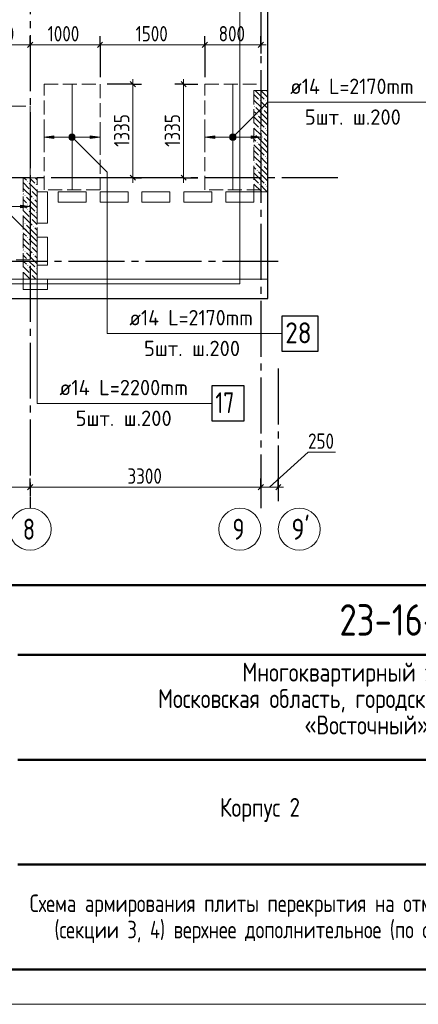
# Model space of a CAD drawing. Header units: millimetres. Extents: x 0 to 43617, y 0 to 59400.
# Tile 11 of 29: x 29525 to 35226, y 0 to 14092. Entities that reach past the tile are written whole.
import ezdxf

# ---------------------------------------------------------------- set-up
doc = ezdxf.new("R2010")
doc.units = ezdxf.units.MM
doc.linetypes.add('______2', pattern=[270, 200, -70])
doc.linetypes.add('______5', pattern=[1100, 800, -100, 100, -100])
for name, color, linetype, lineweight in [('Standard', 7, 'Continuous', 25), ('ДОП Верх по У', 7, 'Continuous', 25), ('ЖБ Пилон', 180, 'Continuous', 25), ('Оси', 40, '______5', 18), ('Позиционная метка номер позиции', 7, 'Continuous', 13), ('Примечания', 7, 'Continuous', 25)]:
    doc.layers.add(name, color=color, linetype=linetype, lineweight=lineweight)
doc.layers.add('ЖБ Перекрытие верхний уровень', color=7, linetype='Continuous', lineweight=25, true_color=0xe0e0ff)
doc.styles.add('GOST 2.304-81', font='txt')
doc.styles.add('ISOCPEUR', font='txt')

msp = doc.modelspace()

# ---------------------------------------------------------------- hatches: boundary and pattern name
at = {"layer": 'ДОП Верх по У', "linetype": 'Continuous', "lineweight": 13, "transparency": 33554687}
for points in [[(30014, 12391), (29874, 12411), (30014, 12431)], [(32314, 12391), (32174, 12411), (32314, 12431)]]:
    msp.add_hatch(color=7, dxfattribs=at).paths.add_polyline_path(points, flags=16)
for points in [[(30242, 12392), (30242, 12430), (30236, 12411)], [(30242, 12430), (30255, 12379), (30255, 12443)], [(30242, 12430), (30242, 12392), (30255, 12379)], [(30255, 12443), (30274, 12374), (30274, 12449)], [(30255, 12443), (30255, 12379), (30274, 12374)], [(30274, 12449), (30274, 12374), (30293, 12379)], [(30274, 12449), (30293, 12379), (30293, 12443)], [(30293, 12443), (30293, 12379), (30306, 12392)], [(30293, 12443), (30306, 12392), (30306, 12430)], [(30306, 12430), (30306, 12392), (30311, 12411)], [(30534, 12391), (30674, 12411), (30534, 12431)], [(32542, 12392), (32542, 12430), (32536, 12411)], [(32542, 12430), (32555, 12379), (32555, 12443)], [(32542, 12430), (32542, 12392), (32555, 12379)], [(32555, 12443), (32574, 12374), (32574, 12449)], [(32555, 12443), (32555, 12379), (32574, 12374)], [(32574, 12449), (32574, 12374), (32593, 12379)], [(32574, 12449), (32593, 12379), (32593, 12443)], [(32593, 12443), (32593, 12379), (32606, 12392)], [(32593, 12443), (32606, 12392), (32606, 12430)], [(32606, 12430), (32606, 12392), (32611, 12411)], [(32834, 12391), (32974, 12411), (32834, 12431)], [(29534, 11398), (29674, 11418), (29534, 11438)]]:
    msp.add_hatch(color=7, dxfattribs=at).paths.add_polyline_path(points)
at = {"layer": 'ЖБ Пилон', "linetype": 'Continuous', "lineweight": 18, "transparency": 33554687}
for points in [[(32874, 12853), (32881, 12860), (32887, 12853), (32881, 12847)], [(32954, 12933), (32961, 12940), (32967, 12933), (32961, 12927)], [(33034, 12933), (33041, 12940), (33047, 12933), (33041, 12927)], [(32914, 12733), (32921, 12740), (32927, 12733), (32921, 12727)], [(32994, 12813), (33001, 12820), (33007, 12813), (33001, 12807)], [(32874, 12453), (32881, 12460), (32887, 12453), (32881, 12447)], [(32954, 12533), (32961, 12540), (32967, 12533), (32961, 12527)], [(32994, 12413), (33001, 12420), (33007, 12413), (33001, 12407)], [(33034, 12533), (33041, 12540), (33047, 12533), (33041, 12527)], [(32914, 12333), (32921, 12340), (32927, 12333), (32921, 12327)], [(32954, 12133), (32961, 12140), (32967, 12133), (32961, 12127)], [(33034, 12133), (33041, 12140), (33047, 12133), (33041, 12127)], [(32874, 12053), (32881, 12060), (32887, 12053), (32881, 12047)], [(32994, 12013), (33001, 12020), (33007, 12013), (33001, 12007)], [(32914, 11933), (32921, 11940), (32927, 11933), (32921, 11927)], [(29634, 11773), (29641, 11780), (29647, 11773), (29641, 11767)], [(29754, 11733), (29761, 11740), (29767, 11733), (29761, 11727)], [(32954, 11733), (32961, 11740), (32967, 11733), (32961, 11727)], [(33034, 11733), (33041, 11740), (33047, 11733), (33041, 11727)], [(29594, 11573), (29601, 11580), (29607, 11573), (29601, 11567)], [(29674, 11653), (29681, 11660), (29687, 11653), (29681, 11647)], [(32874, 11653), (32881, 11660), (32887, 11653), (32881, 11647)], [(29634, 11453), (29641, 11460), (29647, 11453), (29641, 11447)], [(29714, 11533), (29721, 11540), (29727, 11533), (29721, 11527)], [(29634, 11373), (29641, 11380), (29647, 11373), (29641, 11367)], [(29754, 11333), (29761, 11340), (29767, 11333), (29761, 11327)], [(29594, 11173), (29601, 11180), (29607, 11173), (29601, 11167)], [(29674, 11253), (29681, 11260), (29687, 11253), (29681, 11247)], [(29714, 11133), (29721, 11140), (29727, 11133), (29721, 11127)], [(29634, 11053), (29641, 11060), (29647, 11053), (29641, 11047)], [(29634, 10973), (29641, 10980), (29647, 10973), (29641, 10967)], [(29674, 10853), (29681, 10860), (29687, 10853), (29681, 10847)], [(29754, 10933), (29761, 10940), (29767, 10933), (29761, 10927)], [(29594, 10773), (29601, 10780), (29607, 10773), (29601, 10767)], [(29714, 10733), (29721, 10740), (29727, 10733), (29721, 10727)], [(29634, 10653), (29641, 10660), (29647, 10653), (29641, 10647)], [(29634, 10573), (29641, 10580), (29647, 10573), (29641, 10567)], [(29674, 10453), (29681, 10460), (29687, 10453), (29681, 10447)], [(29754, 10533), (29761, 10540), (29767, 10533), (29761, 10527)]]:
    msp.add_hatch(color=7, dxfattribs=at).paths.add_polyline_path(points, flags=16)
at = {"layer": 'Позиционная метка номер позиции', "linetype": 'Continuous', "lineweight": 13, "transparency": 33554687}
for points in [[(30231, 12422), (30263, 12454), (30242, 12443)], [(30263, 12454), (30231, 12422), (30231, 12400)], [(30263, 12454), (30231, 12400), (30285, 12454)], [(30285, 12454), (30231, 12400), (30242, 12379)], [(30285, 12454), (30242, 12379), (30306, 12443)], [(30306, 12443), (30242, 12379), (30263, 12368)], [(30306, 12443), (30263, 12368), (30317, 12422)], [(30317, 12422), (30263, 12368), (30285, 12368)], [(30317, 12422), (30285, 12368), (30317, 12400)], [(32531, 12422), (32606, 12379), (32542, 12443)], [(32531, 12400), (32585, 12368), (32531, 12422)], [(32531, 12422), (32585, 12368), (32606, 12379)], [(32542, 12443), (32617, 12400), (32563, 12454)], [(32542, 12443), (32606, 12379), (32617, 12400)], [(32563, 12454), (32617, 12400), (32617, 12422)], [(32563, 12454), (32617, 12422), (32585, 12454)], [(32585, 12454), (32617, 12422), (32606, 12443)], [(30317, 12400), (30285, 12368), (30306, 12379)], [(32563, 12368), (32531, 12400), (32542, 12379)], [(32531, 12400), (32563, 12368), (32585, 12368)]]:
    msp.add_hatch(color=7, dxfattribs=at).paths.add_polyline_path(points)

# ---------------------------------------------------------------- linework, layer by layer
at = {"layer": 'Standard', "color": 251, "linetype": 'Continuous', "lineweight": -3, "true_color": 0x656565, "transparency": 33554687}
for p, q in [((29674, 13731), (29674, 13856)), ((30674, 13731), (30674, 13856)), ((32174, 13731), (32174, 13856)), ((32974, 13731), (32974, 13856)), ((29674, 13731), (29674, 13606)), ((29674, 13731), (29674, 13731)), ((30674, 13731), (30674, 13606)), ((30674, 13731), (30674, 13267)), ((32174, 13731), (32174, 13606)), ((32174, 13731), (32174, 13267)), ((32974, 13731), (32974, 13606)), ((32974, 13731), (32974, 13731)), ((31144, 13167), (30774, 13167)), ((31144, 13167), (31019, 13167)), ((31144, 13167), (31269, 13167)), ((31869, 13167), (31744, 13167)), ((31869, 13167), (31994, 13167)), ((31144, 11830), (30774, 11830)), ((31144, 11830), (31019, 11830)), ((31144, 11830), (31269, 11830)), ((31869, 11830), (31744, 11830)), ((31869, 11830), (31994, 11830)), ((31869, 11830), (32074, 11830)), ((29674, 7400), (29674, 7525)), ((32974, 7400), (32974, 7525)), ((33224, 7400), (33224, 7525)), ((29674, 7400), (29674, 7275)), ((29674, 7400), (29674, 7400)), ((32974, 7400), (32974, 7275)), ((32974, 7400), (32974, 7400)), ((33224, 7400), (33224, 7275)), ((33224, 7400), (33224, 7400))]:
    msp.add_line(p, q, dxfattribs=at)
at = {"layer": 'Standard', "color": 7, "linetype": 'Continuous', "lineweight": 13, "transparency": 33554687}
for p, q in [((28874, 13731), (29674, 13731)), ((29674, 13731), (30674, 13731)), ((30674, 13731), (32174, 13731)), ((32174, 13731), (32974, 13731)), ((32974, 13731), (33049, 13731)), ((31144, 13167), (31144, 13242)), ((31869, 13167), (31869, 13242)), ((31144, 11830), (31144, 11755)), ((31869, 11830), (31869, 11755)), ((33099, 7400), (33649, 7900)), ((33649, 7900), (34040, 7900)), ((26374, 7400), (29674, 7400)), ((29674, 7400), (32974, 7400)), ((32974, 7400), (33224, 7400)), ((33224, 7400), (33299, 7400))]:
    msp.add_line(p, q, dxfattribs=at)
at = {"layer": 'Standard', "color": 7, "linetype": 'Continuous', "lineweight": 25, "transparency": 33554687}
for p, q in [((29636, 13694), (29711, 13769)), ((30636, 13694), (30711, 13769)), ((32136, 13694), (32211, 13769)), ((32936, 13694), (33011, 13769)), ((31106, 13205), (31181, 13130)), ((31832, 13205), (31907, 13130)), ((31106, 11868), (31181, 11793)), ((31832, 11868), (31907, 11793)), ((29636, 7363), (29711, 7438)), ((32936, 7363), (33011, 7438)), ((33186, 7363), (33261, 7438)), ((23000, 500), (41500, 500)), ((23000, 500), (41500, 500)), ((23000, 500), (41500, 500))]:
    msp.add_line(p, q, dxfattribs=at)
at = {"layer": 'Standard', "color": 7, "linetype": 'Continuous', "lineweight": 50, "transparency": 33554687}
for p, q in [((23000, 6000), (41500, 6000)), ((29500, 5000), (41500, 5000)), ((29500, 3500), (41500, 3500)), ((29500, 2000), (41500, 2000))]:
    msp.add_line(p, q, dxfattribs=at)
at = {"layer": 'Standard', "color": 7, "linetype": 'Continuous', "lineweight": 13, "transparency": 33554687}
msp.add_lwpolyline([(0, 0), (42000, 0), (42000, 59400), (0, 59400), (0, 0)], close=True, dxfattribs=at)
for points in [[(42000, 59400), (0, 59400), (0, 0), (42000, 0), (42000, 59400)], [(42000, 59400), (0, 59400), (0, 0), (42000, 0), (42000, 59400)], [(7674, 10380), (33074, 10380), (33074, 57220), (7674, 57220), (7674, 10380)], [(31144, 13167), (31144, 12331), (31144, 12331), (31144, 11830)], [(31869, 13167), (31869, 12343), (31869, 12343), (31869, 11830)]]:
    msp.add_lwpolyline(points, dxfattribs=at)
at = {"layer": 'Standard', "color": 7, "linetype": 'Continuous', "lineweight": 50, "transparency": 33554687}
msp.add_lwpolyline([(2000, 58900), (41500, 58900), (41500, 500), (2000, 500), (2000, 58900)], close=True, dxfattribs=at)
at = {"layer": 'Standard', "color": 7, "linetype": 'Continuous', "lineweight": 25, "transparency": 33554687}
for points in [[(7394, 10100), (33074, 10100), (33074, 57220), (7394, 57220), (7394, 10100)], [(41500, 6000), (23000, 6000), (23000, 500), (41500, 500), (41500, 6000)]]:
    msp.add_lwpolyline(points, dxfattribs=at)
at = {"layer": 'Standard', "color": 254, "linetype": 'Continuous', "lineweight": 13, "true_color": 0xc4c4ff, "transparency": 33554687}
msp.add_lwpolyline([(7606, 10312), (32674, 10312), (32674, 56820), (7606, 56820), (7606, 10312)], dxfattribs=at)
at = {"layer": 'Standard', "color": 251, "linetype": 'Continuous', "lineweight": -3, "true_color": 0x656565, "transparency": 33554687}
msp.add_lwpolyline([(31869, 13167), (32052, 13167), (32052, 13167), (32074, 13167)], dxfattribs=at)
at = {"layer": 'ДОП Верх по У', "color": 7, "linetype": 'Continuous', "lineweight": 18, "transparency": 33554687}
for p, q in [((30274, 13162), (30274, 11662)), ((32574, 13162), (32574, 11662))]:
    msp.add_line(p, q, dxfattribs=at)
at = {"layer": 'ДОП Верх по У', "color": 7, "linetype": 'Continuous', "lineweight": 13, "transparency": 33554687}
for p, q in [((33374, 12911), (35438, 12911)), ((31074, 9600), (33138, 9600)), ((30074, 8600), (32182, 8600))]:
    msp.add_line(p, q, dxfattribs=at)
at = {"layer": 'ДОП Верх по У', "color": 251, "linetype": 'Continuous', "lineweight": 13, "true_color": 0x494949, "transparency": 33554687}
for p, q in [((29874, 12411), (29874, 12511)), ((29874, 12411), (30014, 12431)), ((30014, 12391), (29874, 12411)), ((29874, 12411), (29874, 12311)), ((29874, 12411), (29874, 12411)), ((30014, 12431), (30014, 12391)), ((30014, 12411), (30244, 12411)), ((30274, 12449), (30274, 12449)), ((30304, 12411), (30534, 12411)), ((30674, 12411), (30534, 12431)), ((30534, 12431), (30534, 12391)), ((30534, 12391), (30674, 12411)), ((30674, 12411), (30674, 12511)), ((30674, 12411), (30674, 12311)), ((30674, 12411), (30674, 12411)), ((32174, 12411), (32174, 12511)), ((32174, 12411), (32314, 12431)), ((32314, 12391), (32174, 12411)), ((32174, 12411), (32174, 12311)), ((32174, 12411), (32174, 12411)), ((32314, 12431), (32314, 12391)), ((32314, 12411), (32544, 12411)), ((32574, 12449), (32574, 12449)), ((32604, 12411), (32834, 12411)), ((32974, 12411), (32834, 12431)), ((32834, 12431), (32834, 12391)), ((32834, 12391), (32974, 12411)), ((32974, 12411), (32974, 12511)), ((32974, 12411), (32974, 12311)), ((32974, 12411), (32974, 12411)), ((30274, 12374), (30274, 12374)), ((32574, 12374), (32574, 12374)), ((29304, 11418), (29534, 11418)), ((29674, 11418), (29534, 11438)), ((29534, 11438), (29534, 11398)), ((29534, 11398), (29674, 11418)), ((29674, 11418), (29674, 11518)), ((29674, 11418), (29674, 11318)), ((29674, 11418), (29674, 11418))]:
    msp.add_line(p, q, dxfattribs=at)
at = {"layer": 'ДОП Верх по У', "color": 7, "linetype": 'Continuous', "lineweight": 25, "transparency": 33554687}
for points in [[(33274, 9350), (33794, 9350), (33794, 9850), (33274, 9850), (33274, 9350)], [(32274, 8350), (32734, 8350), (32734, 8850), (32274, 8850), (32274, 8350)]]:
    msp.add_lwpolyline(points, dxfattribs=at)
at = {"layer": 'ДОП Верх по У', "color": 251, "linetype": 'Continuous', "lineweight": 13, "true_color": 0x494949, "transparency": 33554687}
for centre in [(30274, 12411), (32574, 12411)]:
    msp.add_circle(centre, 37.5, dxfattribs=at)
at = {"layer": 'ЖБ Перекрытие верхний уровень', "color": 7, "linetype": 'Continuous', "lineweight": 18, "transparency": 33554687}
for p, q in [((33074, 10100), (33074, 25060)), ((29774, 11630), (29924, 11630)), ((29774, 11180), (29774, 11630)), ((29924, 11630), (29924, 11180)), ((30074, 11630), (30474, 11630)), ((30074, 11480), (30074, 11630)), ((30474, 11630), (30474, 11480)), ((30674, 11630), (31074, 11630)), ((30674, 11480), (30674, 11630)), ((31074, 11630), (31074, 11480)), ((31274, 11630), (31674, 11630)), ((31274, 11480), (31274, 11630)), ((31674, 11630), (31674, 11480)), ((31874, 11630), (32274, 11630)), ((31874, 11480), (31874, 11630)), ((32274, 11630), (32274, 11480)), ((32474, 11630), (32874, 11630)), ((32474, 11480), (32474, 11630)), ((32874, 11630), (32874, 11480)), ((30474, 11480), (30074, 11480)), ((31074, 11480), (30674, 11480)), ((31674, 11480), (31274, 11480)), ((32274, 11480), (31874, 11480)), ((32874, 11480), (32474, 11480)), ((29924, 11180), (29774, 11180)), ((29774, 10980), (29924, 10980)), ((29774, 10580), (29774, 10980)), ((29924, 10980), (29924, 10580)), ((29924, 10580), (29774, 10580)), ((29574, 10380), (29924, 10380)), ((29574, 10230), (29574, 10380)), ((29924, 10380), (29924, 10230)), ((29924, 10230), (29574, 10230)), ((18094, 10100), (33074, 10100))]:
    msp.add_line(p, q, dxfattribs=at)
at = {"layer": 'ЖБ Пилон', "color": 253, "linetype": '______2', "lineweight": 13, "true_color": 0xa0a0a0, "transparency": 33554687}
for p, q in [((32874, 13080), (32874, 11630)), ((33074, 13080), (32874, 13080)), ((33074, 11630), (33074, 13080)), ((29574, 11830), (29574, 10380)), ((29774, 11830), (29574, 11830)), ((29774, 10380), (29774, 11830)), ((32874, 11630), (33074, 11630)), ((29574, 10380), (29774, 10380))]:
    msp.add_line(p, q, dxfattribs=at)
at = {"layer": 'ЖБ Пилон', "color": 9, "linetype": 'Continuous', "lineweight": 18, "true_color": 0xc7c7c7, "transparency": 33554687}
for p, q in [((32874, 13020), (32941, 12953)), ((32941, 13033), (32894, 13080)), ((32941, 13033), (33021, 12953)), ((32974, 13080), (33021, 13033)), ((33021, 13033), (33074, 12980)), ((33054, 13080), (33074, 13060)), ((32874, 12940), (32981, 12833)), ((33021, 12713), (32901, 12833)), ((33021, 12873), (32981, 12913)), ((33061, 12833), (33021, 12873)), ((33061, 12913), (33074, 12900)), ((32874, 12780), (32901, 12753)), ((32941, 12633), (32874, 12700)), ((32941, 12713), (33021, 12633)), ((33021, 12793), (33074, 12740)), ((33021, 12713), (33074, 12660)), ((32874, 12620), (32941, 12553)), ((32941, 12633), (33021, 12553)), ((33021, 12633), (33074, 12580)), ((32874, 12540), (32981, 12433)), ((33021, 12313), (32901, 12433)), ((33021, 12473), (32981, 12513)), ((33061, 12433), (33021, 12473)), ((33061, 12513), (33074, 12500)), ((32874, 12380), (32901, 12353)), ((32941, 12233), (32874, 12300)), ((32941, 12313), (33021, 12233)), ((33021, 12393), (33074, 12340)), ((33021, 12313), (33074, 12260)), ((32874, 12220), (32941, 12153)), ((32874, 12140), (32981, 12033)), ((32941, 12233), (33021, 12153)), ((33021, 12233), (33074, 12180)), ((32874, 11980), (32901, 11953)), ((33021, 11913), (32901, 12033)), ((33021, 12073), (32981, 12113)), ((33061, 12033), (33021, 12073)), ((33021, 11993), (33074, 11940)), ((33061, 12113), (33074, 12100)), ((32941, 11833), (32874, 11900)), ((32941, 11913), (33021, 11833)), ((33021, 11913), (33074, 11860)), ((29574, 11760), (29661, 11673)), ((29621, 11793), (29584, 11830)), ((29661, 11753), (29774, 11640)), ((29664, 11830), (29741, 11753)), ((29744, 11830), (29774, 11800)), ((32874, 11820), (32941, 11753)), ((32874, 11740), (32981, 11633)), ((32941, 11833), (33021, 11753)), ((33021, 11673), (32981, 11713)), ((33021, 11833), (33074, 11780)), ((33061, 11713), (33074, 11700)), ((29574, 11600), (29581, 11593)), ((29581, 11673), (29701, 11553)), ((29774, 11560), (29701, 11633)), ((32904, 11630), (32901, 11633)), ((33061, 11633), (33021, 11673)), ((29574, 11520), (29621, 11473)), ((29581, 11433), (29574, 11440)), ((29621, 11393), (29581, 11433)), ((29741, 11433), (29621, 11553)), ((29661, 11433), (29741, 11353)), ((29741, 11513), (29774, 11480)), ((29741, 11433), (29774, 11400)), ((29574, 11360), (29661, 11273)), ((29661, 11353), (29774, 11240)), ((29574, 11200), (29581, 11193)), ((29581, 11273), (29701, 11153)), ((29741, 11033), (29621, 11153)), ((29774, 11160), (29701, 11233)), ((29574, 11120), (29621, 11073)), ((29581, 11033), (29574, 11040)), ((29621, 10993), (29581, 11033)), ((29661, 11033), (29741, 10953)), ((29741, 11113), (29774, 11080)), ((29741, 11033), (29774, 11000)), ((29574, 10960), (29661, 10873)), ((29581, 10873), (29701, 10753)), ((29661, 10953), (29774, 10840)), ((29574, 10800), (29581, 10793)), ((29574, 10720), (29621, 10673)), ((29741, 10633), (29621, 10753)), ((29774, 10760), (29701, 10833)), ((29741, 10713), (29774, 10680)), ((29581, 10633), (29574, 10640)), ((29621, 10593), (29581, 10633)), ((29661, 10633), (29741, 10553)), ((29741, 10633), (29774, 10600)), ((29574, 10560), (29661, 10473)), ((29581, 10473), (29674, 10380)), ((29661, 10553), (29774, 10440)), ((29754, 10380), (29701, 10433)), ((29574, 10400), (29581, 10393))]:
    msp.add_line(p, q, dxfattribs=at)
at = {"layer": 'Оси', "color": 8, "linetype": '______5', "lineweight": -3, "transparency": 33554687}
for p, q in [((29674, 25969), (29674, 7100)), ((32974, 25469), (32974, 7100)), ((34074, 11830), (3600, 11830)), ((33224, 10630), (3600, 10630)), ((33224, 9100), (33224, 7100))]:
    msp.add_line(p, q, dxfattribs=at)
at = {"layer": 'Оси', "color": 7, "linetype": 'Continuous', "lineweight": 13, "transparency": 33554687}
for centre in [(29674, 6800), (32674, 6800), (33524, 6800)]:
    msp.add_circle(centre, 300, dxfattribs=at)
at = {"layer": 'Позиционная метка номер позиции', "color": 7, "linetype": 'Continuous', "lineweight": 13, "transparency": 33554687}
for p, q in [((30242, 12443), (30242, 12443)), ((30306, 12443), (30306, 12443)), ((32542, 12443), (32542, 12443)), ((32606, 12443), (32606, 12443)), ((30242, 12379), (30242, 12379)), ((30306, 12379), (30306, 12379)), ((32542, 12379), (32542, 12379)), ((32606, 12379), (32606, 12379))]:
    msp.add_line(p, q, dxfattribs=at)
for points in [[(32574, 12411), (33074, 12911), (35574, 12911)], [(30274, 12411), (30774, 11911), (30774, 9600), (33274, 9600)], [(29274, 11418), (29774, 10918), (29774, 8600), (32274, 8600)]]:
    msp.add_lwpolyline(points, dxfattribs=at)
for centre in [(30274, 12411), (32574, 12411)]:
    msp.add_circle(centre, 45, dxfattribs=at)
at = {"layer": 'Примечания', "color": 7, "linetype": '______2', "lineweight": 18, "transparency": 33554687}
for p, q in [((29874, 13167), (30674, 13167)), ((29874, 11655), (29874, 13167)), ((30674, 13167), (30674, 11655)), ((32174, 13167), (32974, 13167)), ((32174, 11655), (32174, 13167)), ((32974, 13167), (32974, 11655)), ((28874, 12855), (29674, 12855)), ((29674, 12855), (29674, 10655)), ((30674, 11655), (29874, 11655)), ((32974, 11655), (32174, 11655)), ((29674, 10655), (28874, 10655))]:
    msp.add_line(p, q, dxfattribs=at)

# ---------------------------------------------------------------- texts
at = {"layer": 'Standard', "color": 7, "linetype": 'Continuous', "lineweight": 25, "transparency": 33554687, "attachment_point": 7, "style": 'GOST 2.304-81'}
for s, insert, char_height, width in [('800', (29071, 13781), 220, 531.97), ('1000', (29924, 13781), 220, 625.73), ('1500', (31182, 13781), 220, 610.17), ('800', (32371, 13781), 220, 531.97), ('250', (33649, 7950), 220, 516.4), ('3300', (31066, 7450), 220, 641.48), ('Многоквартирный\\~жилой\\~дом\\~по\\~адресу:\\~', (32710, 4545), 270, 5717.08), ('Московская\\~область,\\~городской\\~округ\\~Звенигород,\\~район\\~', (31504, 4167), 270, 8136.21), ('«Восточный»,\\~микрорайон\\~2', (33597, 3789), 270, 3952.83), ('Корпус\\~2', (32388, 2610), 270, 1362.88)]:
    msp.add_mtext(s, dxfattribs=dict(at, insert=insert, char_height=char_height, width=width))
at = {"layer": 'Standard', "color": 7, "linetype": 'Continuous', "lineweight": 25, "transparency": 33554687, "char_height": 220, "width": 579.02, "attachment_point": 7, "rotation": 90, "style": 'GOST 2.304-81'}
for insert in [(31094, 12272), (31819, 12272)]:
    msp.add_mtext('1335', dxfattribs=dict(at, insert=insert))
at = {"layer": 'Standard', "color": 7, "linetype": 'Continuous', "lineweight": 50, "transparency": 33554687, "insert": (34098, 5275), "char_height": 450, "width": 3038.67, "attachment_point": 7, "style": 'GOST 2.304-81'}
msp.add_mtext('23-16-КЖ5.2', dxfattribs=at)
at = {"layer": 'Standard', "color": 7, "linetype": 'Continuous', "lineweight": 25, "transparency": 33554687, "insert": (33000, 1571), "char_height": 250, "width": 8087.5, "attachment_point": 2, "line_spacing_factor": 0.903614}
msp.add_mtext('\\A1;{\\fGOST 2.304-81|i0|b0;\\H250.000000;\\W0.952381;\\C7;Схема армирования плиты перекрытия на отм. +3.200}\\P{\\fGOST 2.304-81|i0|b0;\\H250.000000;\\W0.952381;\\C7;(секции 3, 4) верхнее дополнительное (по оси у)}\\P', dxfattribs=at)
at = {"layer": 'ДОП Верх по У', "color": 7, "linetype": 'Continuous', "lineweight": 13, "transparency": 33554687, "attachment_point": 7, "style": 'ISOCPEUR'}
for s, insert, char_height, width in [('\\W0.94;ø14 L=2170mm ', (33394, 13028), 220, 2126.49), ('\\W0.97;5шт. ш.200 ', (33603, 12588), 220, 1712.32), ('\\W0.94;ø14 L=2170mm ', (31094, 9717), 220, 2126.49), ('\\W0.87;28', (33324, 9460), 300, 550.82), ('\\W0.97;5шт. ш.200 ', (31303, 9277), 220, 1712.32), ('\\W0.96;ø14 L=2200mm ', (30094, 8717), 220, 2172.6), ('\\W0.75;17', (32324, 8460), 300, 472.29), ('\\W0.97;5шт. ш.200 ', (30325, 8277), 220, 1712.32)]:
    msp.add_mtext(s, dxfattribs=dict(at, insert=insert, char_height=char_height, width=width))
at = {"layer": 'Оси', "color": 7, "linetype": 'Continuous', "lineweight": 25, "transparency": 33554687, "char_height": 300, "attachment_point": 7, "style": 'ISOCPEUR'}
for s, insert, width in [('\\W0.78;8', (29569, 6650), 326.41), ('\\W0.78;9', (32569, 6650), 326.41), ("\\W0.84;9'", (33412, 6650), 440.64)]:
    msp.add_mtext(s, dxfattribs=dict(at, insert=insert, width=width))

doc.saveas('drawing.dxf')
